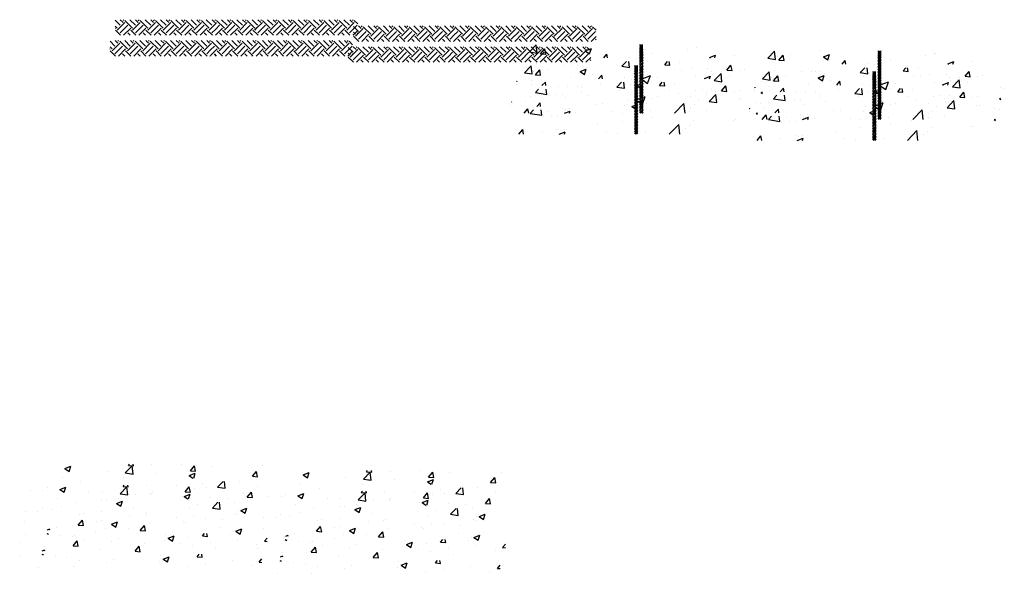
# Model space of a CAD drawing. Extents: x -210 to 4628, y -2287 to 14168.
# Tile 44 of 46: x 1388 to 2526, y 12156 to 12797. Entities that reach past the tile are written whole.
import ezdxf

# ---------------------------------------------------------------- set-up
doc = ezdxf.new("R2010")
doc.units = 0
doc.header["$LTSCALE"] = 24
doc.layers.get('0').update_dxf_attribs({"linetype": 'CONTINUOUS'})
doc.layers.add('E1', color=4, linetype='CONTINUOUS')
doc.layers.add('FIXT', color=6, linetype='CONTINUOUS')

# ---------------------------------------------------------------- blocks, each defined once
blk = doc.blocks.new('*X')
at = {"color": 0}
for p, q in [((424.3, 475.1), (421.1, 478.2)), ((424.3, 477.3), (425.2, 478.2)), ((438.6, 471.8), (432.2, 478.2)), ((441.9, 475.1), (438.8, 478.2)), ((441.9, 477.3), (442.9, 478.2)), ((456.3, 471.8), (449.8, 478.2)), ((459.6, 475.1), (456.5, 478.2)), ((459.6, 477.3), (460.6, 478.2)), ((474, 471.8), (467.5, 478.2)), ((477.3, 475.1), (474.1, 478.2)), ((477.3, 477.3), (478.2, 478.2)), ((491.7, 471.8), (485.2, 478.2)), ((495, 475.1), (491.8, 478.2)), ((495, 477.3), (495.9, 478.2)), ((509.3, 471.8), (502.9, 478.2)), ((512.7, 475.1), (509.5, 478.2)), ((512.7, 477.3), (513.6, 478.2)), ((527, 471.8), (520.5, 478.2)), ((530.3, 475.1), (527.2, 478.2)), ((530.3, 477.3), (531.3, 478.2)), ((544.7, 471.8), (538.2, 478.2)), ((548, 475.1), (544.9, 478.2)), ((548, 477.3), (549, 478.2)), ((562.4, 471.8), (555.9, 478.2)), ((565.7, 475.1), (562.5, 478.2)), ((565.7, 477.3), (566.6, 478.2)), ((579.4, 472.4), (573.6, 478.2)), ((583.4, 475.1), (580.2, 478.2)), ((583.4, 477.3), (584.3, 478.2)), ((597.7, 471.8), (591.3, 478.2)), ((601, 475.1), (597.9, 478.2)), ((601, 477.3), (602, 478.2)), ((615.4, 471.8), (608.9, 478.2)), ((618.7, 475.1), (615.6, 478.2)), ((618.7, 477.3), (619.7, 478.2)), ((633.1, 471.8), (626.6, 478.2)), ((636.4, 475.1), (633.2, 478.2)), ((636.4, 477.3), (637.3, 478.2)), ((650.8, 471.8), (644.3, 478.2)), ((654.1, 475.1), (650.9, 478.2)), ((654.1, 477.3), (655, 478.2)), ((668.4, 471.8), (662, 478.2)), ((671.8, 475.1), (668.6, 478.2)), ((671.8, 477.3), (672.7, 478.2)), ((686.1, 471.8), (679.6, 478.2)), ((689.4, 475.1), (686.3, 478.2)), ((689.4, 477.3), (690.4, 478.2)), ((420.9, 471.8), (415.3, 477.5)), ((417.6, 468.5), (415.3, 470.8)), ((415.3, 468.3), (415.4, 468.5)), ((417.6, 466.2), (426.5, 475.1)), ((420.9, 462.9), (429.8, 471.8)), ((424.9, 460.2), (433.1, 468.5)), ((435.3, 468.5), (426.5, 477.3)), ((435.3, 466.2), (444.2, 475.1)), ((438.6, 462.9), (447.5, 471.8)), ((442.6, 460.2), (450.8, 468.5)), ((453, 468.5), (444.2, 477.3)), ((453, 466.2), (461.8, 475.1)), ((456.3, 462.9), (465.1, 471.8)), ((460.2, 460.2), (468.5, 468.5)), ((470.7, 468.5), (461.8, 477.3)), ((470.7, 466.2), (479.5, 475.1)), ((474, 462.9), (482.8, 471.8)), ((477.9, 460.2), (486.1, 468.5)), ((488.3, 468.5), (479.5, 477.3)), ((488.3, 466.2), (497.2, 475.1)), ((491.7, 462.9), (500.5, 471.8)), ((495.6, 460.2), (503.8, 468.5)), ((506, 468.5), (497.2, 477.3)), ((506, 466.2), (514.9, 475.1)), ((509.3, 462.9), (518.2, 471.8)), ((513.3, 460.2), (521.5, 468.5)), ((523.7, 468.5), (514.9, 477.3)), ((523.7, 466.2), (531.4, 474)), ((527, 462.9), (531.4, 467.4)), ((531.4, 474), (532.5, 475.1)), ((531.4, 467.4), (535.9, 471.8)), ((531.4, 460.7), (539.2, 468.5)), ((541.4, 468.5), (532.5, 477.3)), ((541.4, 466.2), (550.2, 475.1)), ((544.7, 462.9), (553.5, 471.8)), ((548.6, 460.2), (556.8, 468.5)), ((559.1, 468.5), (550.2, 477.3)), ((559.1, 466.2), (567.9, 475.1)), ((562.4, 462.9), (571.2, 471.8)), ((566.3, 460.2), (574.5, 468.5)), ((576.7, 468.5), (567.9, 477.3)), ((576.7, 466.2), (579.4, 469)), ((579.4, 469), (585.6, 475.1)), ((580, 471.8), (579.4, 472.4)), ((580, 462.9), (588.9, 471.8)), ((584, 460.2), (592.2, 468.5)), ((594.4, 468.5), (585.6, 477.3)), ((594.4, 466.2), (603.3, 475.1)), ((597.7, 462.9), (606.6, 471.8)), ((601.7, 460.2), (609.9, 468.5)), ((612.1, 468.5), (603.3, 477.3)), ((612.1, 466.2), (620.9, 475.1)), ((615.4, 462.9), (624.2, 471.8)), ((619.3, 460.2), (627.6, 468.5)), ((629.8, 468.5), (620.9, 477.3)), ((629.8, 466.2), (638.6, 475.1)), ((633.1, 462.9), (641.9, 471.8)), ((637, 460.2), (645.2, 468.5)), ((647.4, 468.5), (638.6, 477.3)), ((647.4, 466.2), (656.3, 475.1)), ((650.8, 462.9), (659.6, 471.8)), ((654.7, 460.2), (662.9, 468.5)), ((665.1, 468.5), (656.3, 477.3)), ((665.1, 466.2), (674, 475.1)), ((668.4, 462.9), (677.3, 471.8)), ((672.4, 460.2), (680.6, 468.5)), ((682.8, 468.5), (674, 477.3)), ((682.8, 466.2), (691.6, 475.1)), ((686.1, 462.9), (695, 471.8)), ((695.6, 473.3), (691.6, 477.3)), ((421.4, 460.2), (415.4, 466.2)), ((432.5, 460.2), (429.8, 462.9)), ((439.1, 460.2), (433.1, 466.2)), ((450.2, 460.2), (447.5, 462.9)), ((456.8, 460.2), (450.8, 466.2)), ((467.8, 460.2), (465.1, 462.9)), ((474.5, 460.2), (468.5, 466.2)), ((485.5, 460.2), (482.8, 462.9)), ((492.1, 460.2), (486.1, 466.2)), ((503.2, 460.2), (500.5, 462.9)), ((509.8, 460.2), (503.8, 466.2)), ((520.9, 460.2), (518.2, 462.9)), ((527.5, 460.2), (521.5, 466.2)), ((531, 460.2), (531.4, 460.7)), ((538.5, 460.2), (535.9, 462.9)), ((545.2, 460.2), (539.2, 466.2)), ((556.2, 460.2), (553.5, 462.9)), ((562.9, 460.2), (556.8, 466.2)), ((573.9, 460.2), (571.2, 462.9)), ((579.4, 461.3), (574.5, 466.2)), ((580.5, 460.2), (579.4, 461.3)), ((591.6, 460.2), (588.9, 462.9)), ((598.2, 460.2), (592.2, 466.2)), ((609.3, 460.2), (606.6, 462.9)), ((615.9, 460.2), (609.9, 466.2)), ((626.9, 460.2), (624.2, 462.9)), ((633.6, 460.2), (627.6, 466.2)), ((644.6, 460.2), (641.9, 462.9)), ((651.2, 460.2), (645.2, 466.2)), ((662.3, 460.2), (659.6, 462.9)), ((668.9, 460.2), (662.9, 466.2)), ((680, 460.2), (677.3, 462.9)), ((686.6, 460.2), (680.6, 466.2)), ((690.1, 460.2), (695.6, 465.8)), ((695.6, 462.3), (695, 462.9)), ((894.2, 440.9), (902, 449)), ((903.1, 439.5), (902, 449)), ((907, 438.7), (911.9, 444.4)), ((913, 438.2), (911.9, 444.4)), ((920.4, 444.6), (920.4, 444.6)), ((955.6, 449.6), (955.6, 449.6)), ((958.6, 442.3), (965.6, 445)), ((963.6, 438.9), (965.6, 445)), ((1021.4, 449.7), (1021.4, 449.7)), ((1021.4, 449.1), (1021.4, 449.1)), ((1021.4, 448.4), (1021.4, 448.4)), ((1021.4, 447.8), (1021.4, 447.8)), ((1021.4, 447.2), (1021.4, 447.2)), ((1021.4, 446.6), (1021.4, 446.6)), ((1021.4, 445.9), (1021.4, 445.9)), ((1021.4, 445.3), (1021.4, 445.3)), ((1021.4, 444.7), (1021.4, 444.7)), ((1021.4, 444.2), (1021.5, 444.2)), ((1021.5, 444.5), (1021.8, 444.5)), ((1021.5, 444), (1021.8, 444)), ((1021.6, 449.4), (1021.6, 449.4)), ((1021.6, 448.8), (1021.6, 448.8)), ((1021.6, 448.1), (1021.6, 448.1)), ((1021.6, 447.5), (1021.6, 447.5)), ((1021.6, 446.9), (1021.6, 446.9)), ((1021.6, 446.2), (1021.6, 446.2)), ((1021.6, 445.6), (1021.6, 445.6)), ((1021.6, 445), (1021.6, 445)), ((1021.7, 449.7), (1021.7, 449.7)), ((1021.7, 449.1), (1021.7, 449.1)), ((1021.7, 448.4), (1021.7, 448.4)), ((1021.7, 447.8), (1021.7, 447.8)), ((1021.7, 447.2), (1021.7, 447.2)), ((1021.7, 446.6), (1021.7, 446.6)), ((1021.7, 445.9), (1021.7, 445.9)), ((1021.7, 445.3), (1021.7, 445.3)), ((1021.7, 445), (1021.8, 445)), ((1021.8, 444.8), (1022, 444.8)), ((1021.8, 444.2), (1022, 444.2)), ((1021.9, 449.4), (1021.9, 449.4)), ((1021.9, 448.8), (1021.9, 448.8)), ((1021.9, 448.1), (1021.9, 448.1)), ((1021.9, 447.5), (1021.9, 447.5)), ((1021.9, 446.9), (1021.9, 446.9)), ((1021.9, 446.2), (1021.9, 446.2)), ((1021.9, 445.6), (1021.9, 445.6)), ((1021.9, 445.2), (1022, 445.2)), ((1022, 449.1), (1022, 449.1)), ((1022, 448.4), (1022, 448.4)), ((1022, 447.8), (1022, 447.8)), ((1022, 447.2), (1022, 447.2)), ((1022, 446.6), (1022, 446.6)), ((1022, 445.9), (1022, 445.9)), ((1022, 445), (1022.2, 445)), ((1022, 444.5), (1022.2, 444.5)), ((1022, 444), (1022.2, 444)), ((1022.2, 449.4), (1022.2, 449.4)), ((1022.2, 448.8), (1022.2, 448.8)), ((1022.2, 448.1), (1022.2, 448.1)), ((1022.2, 447.5), (1022.2, 447.5)), ((1022.2, 446.9), (1022.2, 446.9)), ((1022.2, 446.2), (1022.2, 446.2)), ((1022.2, 445.6), (1022.2, 445.6)), ((1022.2, 445.5), (1022.2, 445.5)), ((1022.2, 445.2), (1022.5, 445.2)), ((1022.2, 444.8), (1022.5, 444.8)), ((1022.2, 444.2), (1022.5, 444.2)), ((1022.3, 449.1), (1022.3, 449.1)), ((1022.3, 448.4), (1022.3, 448.4)), ((1022.3, 447.8), (1022.3, 447.8)), ((1022.3, 447.2), (1022.3, 447.2)), ((1022.3, 446.6), (1022.3, 446.6)), ((1022.3, 445.9), (1022.3, 445.9)), ((1022.5, 449.4), (1022.5, 449.4)), ((1022.5, 448.8), (1022.5, 448.8)), ((1022.5, 448.1), (1022.5, 448.1)), ((1022.5, 447.5), (1022.5, 447.5)), ((1022.5, 446.9), (1022.5, 446.9)), ((1022.5, 446.2), (1022.5, 446.2)), ((1022.5, 445.5), (1022.8, 445.5)), ((1022.5, 445), (1022.8, 445)), ((1022.5, 444.5), (1022.8, 444.5)), ((1022.5, 444), (1022.8, 444)), ((1022.7, 449.1), (1022.7, 449.1)), ((1022.7, 448.4), (1022.7, 448.4)), ((1022.7, 447.8), (1022.7, 447.8)), ((1022.7, 447.2), (1022.7, 447.2)), ((1022.7, 446.6), (1022.7, 446.6)), ((1022.7, 445.9), (1022.7, 445.9)), ((1022.8, 449.4), (1022.8, 449.4)), ((1022.8, 448.8), (1022.8, 448.8)), ((1022.8, 448.1), (1022.8, 448.1)), ((1022.8, 447.5), (1022.8, 447.5)), ((1022.8, 446.9), (1022.8, 446.9)), ((1022.8, 446.2), (1022.8, 446.2)), ((1022.8, 445.8), (1023, 445.8)), ((1022.8, 445.2), (1023, 445.2)), ((1022.8, 444.8), (1023, 444.8)), ((1022.8, 444.2), (1023, 444.2)), ((1023, 449.1), (1023, 449.1)), ((1023, 448.4), (1023, 448.4)), ((1023, 447.8), (1023, 447.8)), ((1023, 447.2), (1023, 447.2)), ((1023, 446.6), (1023, 446.6)), ((1023, 445.9), (1023, 445.9)), ((1023, 445.5), (1023.2, 445.5)), ((1023, 445), (1023.2, 445)), ((1023, 444.5), (1023.2, 444.5)), ((1023, 444), (1023.2, 444)), ((1023.1, 449.4), (1023.1, 449.4)), ((1023.1, 448.8), (1023.1, 448.8)), ((1023.1, 448.1), (1023.1, 448.1)), ((1023.1, 447.5), (1023.1, 447.5)), ((1023.1, 446.9), (1023.1, 446.9)), ((1023.1, 446.2), (1023.1, 446.2)), ((1023.2, 445.8), (1023.5, 445.8)), ((1023.2, 445.2), (1023.5, 445.2)), ((1023.2, 444.8), (1023.5, 444.8)), ((1023.2, 444.2), (1023.5, 444.2)), ((1023.3, 449.1), (1023.3, 449.1)), ((1023.3, 448.4), (1023.3, 448.4)), ((1023.3, 447.8), (1023.3, 447.8)), ((1023.3, 447.2), (1023.3, 447.2)), ((1023.3, 446.6), (1023.3, 446.6)), ((1023.3, 445.9), (1023.3, 445.9)), ((1023.4, 448.8), (1023.4, 448.8)), ((1023.4, 448.1), (1023.4, 448.1)), ((1023.4, 447.5), (1023.4, 447.5)), ((1023.4, 446.9), (1023.4, 446.9)), ((1023.4, 446.2), (1023.4, 446.2)), ((1023.5, 445.5), (1023.8, 445.5)), ((1023.5, 445), (1023.8, 445)), ((1023.5, 444.5), (1023.8, 444.5)), ((1023.5, 444), (1023.8, 444)), ((1023.6, 449.1), (1023.6, 449.1)), ((1023.6, 448.4), (1023.6, 448.4)), ((1023.6, 447.8), (1023.6, 447.8)), ((1023.6, 447.2), (1023.6, 447.2)), ((1023.6, 446.6), (1023.6, 446.6)), ((1023.6, 445.9), (1023.6, 445.9)), ((1023.8, 449.4), (1023.8, 449.4)), ((1023.8, 448.8), (1023.8, 448.8)), ((1023.8, 448.1), (1023.8, 448.1)), ((1023.8, 447.5), (1023.8, 447.5)), ((1023.8, 446.9), (1023.8, 446.9)), ((1023.8, 446.2), (1023.8, 446.2)), ((1023.8, 445.8), (1024, 445.8)), ((1023.8, 445.2), (1024, 445.2)), ((1023.8, 444.8), (1024, 444.8)), ((1023.8, 444.2), (1024, 444.2)), ((1023.9, 449.1), (1023.9, 449.1)), ((1023.9, 448.4), (1023.9, 448.4)), ((1023.9, 447.8), (1023.9, 447.8)), ((1023.9, 447.2), (1023.9, 447.2)), ((1023.9, 446.6), (1023.9, 446.6)), ((1023.9, 445.9), (1023.9, 445.9)), ((1024, 445.5), (1024.2, 445.5)), ((1024, 445), (1024.2, 445)), ((1024, 444.5), (1024.2, 444.5)), ((1024, 444), (1024.2, 444)), ((1024.1, 449.4), (1024.1, 449.4)), ((1024.1, 448.8), (1024.1, 448.8)), ((1024.1, 448.1), (1024.1, 448.1)), ((1024.1, 447.5), (1024.1, 447.5)), ((1024.1, 446.9), (1024.1, 446.9)), ((1024.1, 446.2), (1024.1, 446.2)), ((1024.2, 449.1), (1024.2, 449.1)), ((1024.2, 448.4), (1024.2, 448.4)), ((1024.2, 447.8), (1024.2, 447.8)), ((1024.2, 447.2), (1024.2, 447.2)), ((1024.2, 446.6), (1024.2, 446.6)), ((1024.2, 445.9), (1024.2, 445.9)), ((1024.2, 445.2), (1024.5, 445.2)), ((1024.2, 444.8), (1024.5, 444.8)), ((1024.2, 444.2), (1024.5, 444.2)), ((1024.4, 449.4), (1024.4, 449.4)), ((1024.4, 448.8), (1024.4, 448.8)), ((1024.4, 448.1), (1024.4, 448.1)), ((1024.4, 447.5), (1024.4, 447.5)), ((1024.4, 446.9), (1024.4, 446.9)), ((1024.4, 446.2), (1024.4, 446.2)), ((1024.4, 445.6), (1024.4, 445.6)), ((1024.5, 449.1), (1024.5, 449.1)), ((1024.5, 448.4), (1024.5, 448.4)), ((1024.5, 447.8), (1024.5, 447.8)), ((1024.5, 447.2), (1024.5, 447.2)), ((1024.5, 446.6), (1024.5, 446.6)), ((1024.5, 445.9), (1024.5, 445.9)), ((1024.5, 445.5), (1024.5, 445.5)), ((1024.5, 445), (1024.8, 445)), ((1024.5, 444.5), (1024.8, 444.5)), ((1024.5, 444), (1024.8, 444)), ((1024.7, 449.4), (1024.7, 449.4)), ((1024.7, 448.8), (1024.7, 448.8)), ((1024.7, 448.1), (1024.7, 448.1)), ((1024.7, 447.5), (1024.7, 447.5)), ((1024.7, 446.9), (1024.7, 446.9)), ((1024.7, 446.2), (1024.7, 446.2)), ((1024.7, 445.6), (1024.7, 445.6)), ((1024.8, 449.1), (1024.8, 449.1)), ((1024.8, 448.4), (1024.8, 448.4)), ((1024.8, 447.8), (1024.8, 447.8)), ((1024.8, 447.2), (1024.8, 447.2)), ((1024.8, 446.6), (1024.8, 446.6)), ((1024.8, 445.9), (1024.8, 445.9)), ((1024.8, 445.3), (1024.8, 445.3)), ((1024.8, 445.2), (1024.8, 445.2)), ((1024.8, 444.8), (1025, 444.8)), ((1024.8, 444.2), (1025, 444.2)), ((1025, 449.4), (1025, 449.4)), ((1025, 448.8), (1025, 448.8)), ((1025, 448.1), (1025, 448.1)), ((1025, 447.5), (1025, 447.5)), ((1025, 446.9), (1025, 446.9)), ((1025, 446.2), (1025, 446.2)), ((1025, 445.6), (1025, 445.6)), ((1025, 445), (1025, 445)), ((1025, 444.5), (1025.2, 444.5)), ((1025, 444), (1025.2, 444)), ((1025.2, 449.7), (1025.2, 449.7)), ((1025.2, 449.1), (1025.2, 449.1)), ((1025.2, 448.4), (1025.2, 448.4)), ((1025.2, 447.8), (1025.2, 447.8)), ((1025.2, 447.2), (1025.2, 447.2)), ((1025.2, 446.6), (1025.2, 446.6)), ((1025.2, 445.9), (1025.2, 445.9)), ((1025.2, 445.3), (1025.2, 445.3)), ((1025.2, 444.2), (1025.3, 444.2)), ((1025.3, 449.4), (1025.3, 449.4)), ((1025.3, 448.8), (1025.3, 448.8)), ((1025.3, 448.1), (1025.3, 448.1)), ((1025.3, 447.5), (1025.3, 447.5)), ((1025.3, 446.9), (1025.3, 446.9)), ((1025.3, 446.2), (1025.3, 446.2)), ((1025.3, 445.6), (1025.3, 445.6)), ((1025.3, 445), (1025.3, 445)), ((1087.4, 446.1), (1087.4, 446.1)), ((1087.5, 446.2), (1087.5, 446.2)), ((894.2, 440.9), (903.1, 439.5)), ((904.9, 442.9), (904.9, 442.9)), ((907, 438.7), (913, 438.2)), ((958.6, 442.3), (963.6, 438.9)), ((980, 433.9), (983.6, 438.2)), ((984.4, 433.9), (983.6, 438.2)), ((1009.5, 434.9), (1009.5, 434.9)), ((1018, 433.4), (1018, 433.4)), ((1021.4, 443.8), (1021.5, 443.8)), ((1021.4, 438), (1025.2, 441.9)), ((1021.4, 439.8), (1023.5, 441.9)), ((1021.4, 441.6), (1021.7, 441.9)), ((1021.4, 436.2), (1025.4, 440.2)), ((1021.4, 434.5), (1025.4, 438.5)), ((1021.4, 432.7), (1025.4, 436.7)), ((1021.4, 430.9), (1025.4, 434.9)), ((1021.4, 429.2), (1025.4, 433.2)), ((1021.5, 443.5), (1021.8, 443.5)), ((1021.5, 443.2), (1021.5, 443.2)), ((1021.6, 443), (1021.8, 443)), ((1021.8, 443.8), (1022, 443.8)), ((1021.8, 443.2), (1022, 443.2)), ((1021.8, 442.8), (1022, 442.8)), ((1022, 443.5), (1022.2, 443.5)), ((1022, 443), (1022.2, 443)), ((1022, 442.5), (1022.2, 442.5)), ((1022.2, 443.8), (1022.5, 443.8)), ((1022.2, 443.2), (1022.5, 443.2)), ((1022.2, 442.8), (1022.5, 442.8)), ((1022.2, 442.2), (1022.5, 442.2)), ((1022.5, 443.5), (1022.8, 443.5)), ((1022.5, 443), (1022.8, 443)), ((1022.5, 442.5), (1022.8, 442.5)), ((1022.6, 442), (1022.8, 442)), ((1022.8, 443.8), (1023, 443.8)), ((1022.8, 443.2), (1023, 443.2)), ((1022.8, 442.8), (1023, 442.8)), ((1022.8, 442.2), (1023, 442.2)), ((1023, 443.5), (1023.2, 443.5)), ((1023, 443), (1023.2, 443)), ((1023, 442.5), (1023.2, 442.5)), ((1023, 442), (1023.2, 442)), ((1023.2, 443.8), (1023.5, 443.8)), ((1023.2, 443.2), (1023.5, 443.2)), ((1023.2, 442.8), (1023.5, 442.8)), ((1023.2, 442.2), (1023.5, 442.2)), ((1023.5, 443.5), (1023.8, 443.5)), ((1023.5, 443), (1023.8, 443)), ((1023.5, 442.5), (1023.8, 442.5)), ((1023.5, 442), (1023.8, 442)), ((1023.8, 443.8), (1024, 443.8)), ((1023.8, 443.2), (1024, 443.2)), ((1023.8, 442.8), (1024, 442.8)), ((1023.8, 442.2), (1024, 442.2)), ((1024, 443.5), (1024.2, 443.5)), ((1024, 443), (1024.2, 443)), ((1024, 442.5), (1024.2, 442.5)), ((1024, 442), (1024.1, 442)), ((1024.2, 443.8), (1024.5, 443.8)), ((1024.2, 443.2), (1024.5, 443.2)), ((1024.2, 442.8), (1024.5, 442.8)), ((1024.2, 442.2), (1024.5, 442.2)), ((1024.5, 443.5), (1024.8, 443.5)), ((1024.5, 443), (1024.8, 443)), ((1024.5, 442.5), (1024.8, 442.5)), ((1024.8, 443.8), (1025, 443.8)), ((1024.8, 443.2), (1025, 443.2)), ((1024.8, 442.8), (1025, 442.8)), ((1025, 443.5), (1025.2, 443.5)), ((1025, 443), (1025.2, 443)), ((1025.2, 443.8), (1025.4, 443.8)), ((1025.2, 443.2), (1025.3, 443.2)), ((1036.2, 439.1), (1036.2, 439.1)), ((1076.3, 443.5), (1076.3, 443.5)), ((1102.3, 434.3), (1109.3, 437)), ((1102.3, 434.3), (1102.9, 433.9)), ((1108.2, 433.9), (1109.3, 437)), ((1130.8, 436.7), (1130.8, 436.7)), ((902, 427.2), (902, 427.2)), ((933.7, 425.2), (933.7, 425.2)), ((933.7, 425.2), (933.7, 425.2)), ((944.4, 424.9), (944.4, 424.9)), ((955.4, 425), (955.4, 425)), ((959.7, 423.4), (959.7, 423.4)), ((1001, 424.3), (1006.3, 429.9)), ((1001, 424.3), (1009.8, 422.9)), ((1008.8, 422.7), (1008.8, 422.7)), ((1009.8, 422.9), (1009, 429.9)), ((1021.4, 427.4), (1025.4, 431.4)), ((1021.4, 425.6), (1025.4, 429.6)), ((1021.4, 423.9), (1025.4, 427.9)), ((1021.4, 422.1), (1025.4, 426.1)), ((1021.4, 420.3), (1025.4, 424.3)), ((1021.4, 418.6), (1025.4, 422.6)), ((1050.5, 426.1), (1053.6, 429.9)), ((1050.5, 426.1), (1056.5, 425.6)), ((1056.5, 425.6), (1055.7, 429.9)), ((1067.9, 428.4), (1067.9, 428.4)), ((1100.3, 421.5), (1100.3, 421.5)), ((1122.2, 419.9), (1127, 425.6)), ((1128.2, 419.3), (1127, 425.6)), ((901.4, 413.4), (901.4, 413.4)), ((941.8, 411.8), (941.8, 411.8)), ((966.8, 415.1), (966.8, 415.1)), ((1004.7, 420.1), (1004.7, 420.1)), ((1021.4, 416.8), (1025.4, 420.8)), ((1021.4, 415), (1025.4, 419)), ((1021.4, 413.3), (1025.4, 417.3)), ((1021.4, 411.5), (1025.4, 415.5)), ((1021.4, 409.7), (1025.4, 413.7)), ((1021.4, 408), (1025.4, 412)), ((1021.4, 406.2), (1025.4, 410.2)), ((1025.4, 410.3), (1033.8, 413.6)), ((1030.7, 404.5), (1033.8, 413.6)), ((1042, 411.5), (1042, 411.5)), ((1062.1, 420.5), (1062.1, 420.5)), ((1086.3, 412.9), (1086.3, 412.9)), ((1104.6, 418.1), (1104.6, 418.1)), ((1105.2, 415.3), (1105.2, 415.3)), ((1107.7, 407.7), (1115.5, 415.9)), ((1115.5, 418.2), (1115.5, 418.2)), ((1116.6, 406.4), (1115.5, 415.9)), ((1122.2, 419.9), (1128.2, 419.3)), ((1136.8, 419.3), (1136.8, 419.3)), ((1142.8, 420.3), (1142.8, 420.3)), ((878.6, 403.5), (878.6, 403.5)), ((879.2, 406.9), (879.5, 406.7)), ((879.5, 406.7), (879.7, 407.2)), ((896, 408.1), (896, 408.1)), ((908.5, 401.9), (912.5, 406)), ((913, 401.9), (912.5, 406)), ((976.1, 404.7), (976.1, 404.7)), ((1010.5, 402.9), (1010.5, 402.9)), ((1018.3, 402), (1021.4, 403.2)), ((1018.3, 402), (1021.4, 399.9)), ((1021.4, 404.4), (1025.4, 408.4)), ((1021.4, 402.7), (1025.4, 406.7)), ((1021.4, 400.9), (1025.4, 404.9)), ((1021.4, 399.1), (1025.4, 403.1)), ((1021.4, 397.4), (1025.4, 401.4)), ((1021.4, 395.6), (1025.4, 399.6)), ((1025.4, 408.1), (1030.7, 404.5)), ((1034.9, 405.9), (1034.9, 405.9)), ((1107.7, 407.7), (1116.6, 406.4)), ((1162.6, 406.7), (1162.6, 406.7)), ((1167.6, 405.6), (1167.6, 405.6)), ((900.9, 393.9), (904.7, 397.9)), ((900.9, 393.9), (914.2, 391.8)), ((914.2, 391.8), (913.5, 397.9)), ((916.1, 390.4), (916.1, 390.4)), ((925.3, 391.5), (925.3, 391.5)), ((932.5, 392), (932.5, 392)), ((953.7, 395.4), (953.7, 395.4)), ((1021.4, 393.8), (1025.4, 397.8)), ((1021.4, 392.1), (1025.4, 396.1)), ((1021.4, 390.3), (1025.4, 394.3)), ((1021.4, 388.5), (1025.4, 392.5)), ((1021.4, 386.8), (1025.4, 390.8)), ((1021.4, 385), (1025.4, 389)), ((1021.4, 383.2), (1025.4, 387.2)), ((1041.6, 389), (1041.6, 389)), ((1066.6, 392.3), (1066.6, 392.3)), ((1085.6, 396.2), (1085.6, 396.2)), ((1104.5, 397.2), (1104.5, 397.2)), ((1162, 394), (1163.6, 394.6)), ((1162, 394), (1163.6, 393)), ((940.5, 375.7), (940.5, 375.7)), ((978.4, 380.7), (978.4, 380.7)), ((1007.6, 384.9), (1007.6, 384.9)), ((1021.4, 381.4), (1025.4, 385.4)), ((1021.4, 379.7), (1025.4, 383.7)), ((1021.4, 377.9), (1025.4, 381.9)), ((1021.4, 376.1), (1025.4, 380.1)), ((1021.4, 374.4), (1025.4, 378.4)), ((1021.4, 372.6), (1025.4, 376.6)), ((1061.7, 369.9), (1072.6, 381.2)), ((1073.9, 369.9), (1072.6, 381.2)), ((1080.2, 376.5), (1080.2, 376.5)), ((1085.1, 379.6), (1085.1, 379.6)), ((1089.2, 385.1), (1089.2, 385.1)), ((1135.6, 386), (1135.6, 386)), ((1138.5, 386.5), (1138.5, 386.5)), ((887.8, 369.9), (892.3, 375.2)), ((893.3, 369.9), (892.3, 375.2)), ((915.5, 372.4), (915.5, 372.4)), ((931.9, 375.3), (931.9, 375.3)), ((934.4, 369.9), (941.2, 372.5)), ((935.9, 373.9), (935.9, 373.9)), ((940.4, 369.9), (941.2, 372.5)), ((989.3, 371.6), (989.3, 371.6)), ((1001.7, 370.1), (1001.7, 370.1)), ((1021.4, 370.8), (1025.4, 374.8)), ((1022.2, 369.9), (1025.4, 373.1)), ((1023.9, 369.9), (1025.4, 371.3)), ((1033.7, 372.6), (1033.7, 372.6)), ((357.1, -41.3), (364.1, -38.6)), ((357.1, -41.3), (362.1, -44.6)), ((362.1, -44.6), (364.1, -38.6)), ((406.4, -44.1), (406.4, -44.1)), ((426.9, -46.2), (434.7, -38.1)), ((430.4, -37.7), (431.6, -36.2)), ((430.4, -37.7), (436.3, -38.2)), ((435.8, -47.6), (434.7, -38.1)), ((436.3, -38.2), (436, -36.2)), ((457.7, -37), (457.7, -37)), ((492.3, -36.5), (492.3, -36.5)), ((502.1, -43.9), (506.9, -38.2)), ((502.1, -43.9), (508.1, -44.4)), ((508.1, -44.4), (506.9, -38.2)), ((526.4, -38.6), (526.4, -38.6)), ((573.8, -50.2), (578.6, -44.5)), ((579.8, -50.7), (578.6, -44.5)), ((586, -38.2), (586, -38.2)), ((354.4, -51.6), (354.4, -51.6)), ((375.6, -56.6), (375.6, -56.6)), ((425.3, -51.9), (425.3, -51.9)), ((426.9, -46.2), (435.8, -47.6)), ((434, -46.5), (434, -46.5)), ((463.2, -47), (463.2, -47)), ((500.8, -49.3), (507.8, -46.6)), ((500.8, -49.3), (505.1, -52.2)), ((506, -52.2), (507.8, -46.6)), ((533.6, -62.8), (539.9, -56.2)), ((542.5, -64.1), (541.6, -56.2)), ((559, -56.4), (559, -56.4)), ((573.8, -50.2), (579.8, -50.7)), ((574.6, -48.5), (574.6, -48.5)), ((317.3, -66.6), (317.3, -66.6)), ((331.5, -66.6), (331.5, -66.6)), ((337.1, -63.5), (337.1, -63.5)), ((507, -63.9), (507, -63.9)), ((516.2, -58.5), (516.2, -58.5)), ((533.6, -62.8), (542.5, -64.1)), ((384.9, -68.9), (384.9, -68.9)), ((399.6, -78.5), (399.6, -78.5)), ((405.2, -77.4), (405.2, -77.4)), ((416.8, -81.5), (423.8, -78.9)), ((421.8, -84.9), (423.8, -78.9)), ((438.2, -71.1), (438.2, -71.1)), ((456.5, -70.3), (456.5, -70.3)), ((457.9, -68.5), (457.9, -68.5)), ((491.6, -73.4), (491.6, -73.4)), ((500, -78.1), (500, -78.1)), ((525.1, -74.8), (525.1, -74.8)), ((545, -75.6), (545, -75.6)), ((563, -69.8), (563, -69.8)), ((341.3, -88.5), (341.3, -88.5)), ((353.2, -84.9), (353.2, -84.9)), ((416.8, -81.5), (421.8, -84.9)), ((436.9, -86.4), (436.9, -86.4)), ((557.7, -89.7), (557.7, -89.7)), ((560.5, -89.6), (567.5, -86.9)), ((560.5, -89.6), (565.5, -92.9)), ((565.5, -92.9), (567.5, -86.9)), ((372.5, -106.6), (377.3, -100.9)), ((374, -94.7), (374, -94.7)), ((378.5, -107.1), (377.3, -100.9)), ((399, -91.4), (399, -91.4)), ((505.8, -97.2), (505.8, -97.2)), ((554.4, -93.5), (554.4, -93.5)), ((310.8, -103), (310.8, -103)), ((336.9, -112.2), (339.8, -111.1)), ((339.4, -112.2), (339.8, -111.1)), ((372.5, -106.6), (378.5, -107.1)), ((404, -110.7), (404, -110.7)), ((444.2, -112.9), (449.1, -107.1)), ((444.2, -112.9), (450.2, -113.4)), ((450.2, -113.4), (449.1, -107.1)), ((455.3, -103.6), (455.3, -103.6)), ((496.1, -103.5), (496.1, -103.5)), ((536.6, -109.2), (536.6, -109.2)), ((312, -117.7), (312, -117.7)), ((336.3, -116.2), (337.8, -117.1)), ((337.8, -117.1), (338.1, -116.2)), ((352, -118.2), (352, -118.2)), ((365.4, -120), (365.4, -120)), ((379.5, -123.5), (379.5, -123.5)), ((418.8, -122.2), (418.8, -122.2)), ((472.2, -124.5), (472.2, -124.5)), ((473.7, -117.5), (473.7, -117.5)), ((476.5, -121.8), (483.5, -119.1)), ((476.5, -121.8), (481.5, -125.2)), ((481.5, -125.2), (483.5, -119.1)), ((516, -119.1), (518.4, -116.2)), ((516, -119.1), (521.9, -119.7)), ((521.9, -119.7), (521.3, -116.2)), ((556.5, -123), (556.5, -123)), ((587.7, -125.4), (590.9, -121.6)), ((333.1, -131.2), (333.1, -131.2)), ((372.7, -130.8), (372.7, -130.8)), ((410.6, -125.8), (410.6, -125.8)), ((504.6, -130.5), (504.6, -130.5)), ((525.5, -126.7), (525.5, -126.7)), ((578.9, -129), (578.9, -129)), ((587.7, -125.4), (590.9, -125.7))]:
    blk.add_line(p, q, dxfattribs=at)
blk = doc.blocks.new('XEBACK')
at = {"layer": 'FIXT', "color": 0}
for p in [(1082.9, 12318.9), (1358.3, 12311.7), (1076.9, 12294.8), (1352.2, 12287.6)]:
    blk.add_blockref('*X', p, dxfattribs=at)

msp = doc.modelspace()

# ---------------------------------------------------------------- block references
at = {"layer": 'E1', "color": 0}
msp.add_blockref('XEBACK', (0, 0), dxfattribs=at)

doc.saveas('drawing.dxf')
